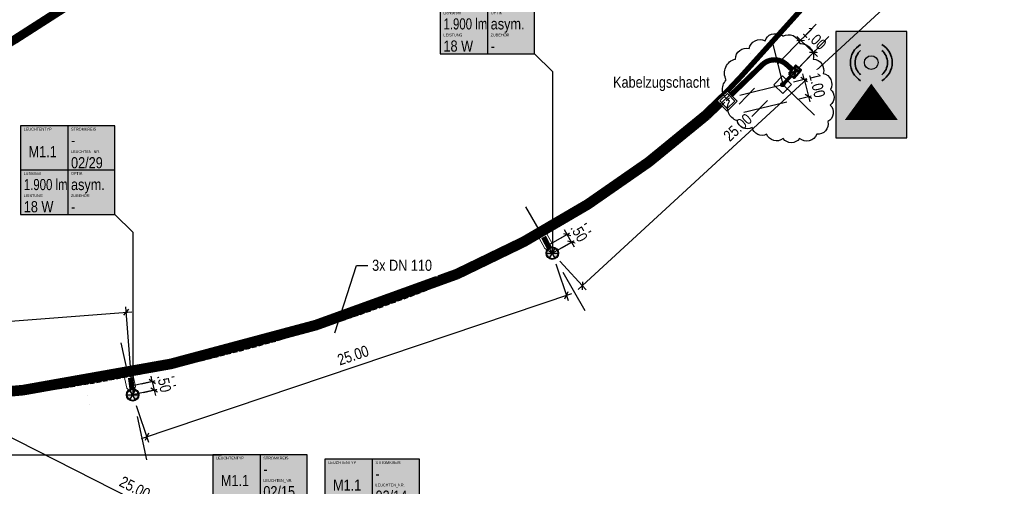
# Model space of a CAD drawing. Header units: metres. Extents: x 32339189 to 32339744, y 5702369 to 5702760.
# Tile 31 of 48: x 32339576 to 32339631, y 5702596 to 5702622. Entities that reach past the tile are written whole.
import ezdxf
from ezdxf import colors
from ezdxf.entities.mleader import LeaderData, LeaderLine
from ezdxf.enums import TextEntityAlignment as Align
from ezdxf.lldxf.tags import DXFTag
from ezdxf.math import Vec2, Vec3

# ---------------------------------------------------------------- set-up
doc = ezdxf.new("R2010")
doc.units = ezdxf.units.M
doc.header["$MEASUREMENT"] = 0
doc.linetypes.add('19', pattern=[0.5, 0.25, -0.25])
doc.linetypes.add('DASHED2', pattern=[0.375, 0.25, -0.125])
for name, color, linetype in [('LRS-Kabel', 5, 'Continuous'), ('LRS_Bauabschnitte', 10, 'Continuous'), ('LRS_BEL_D2.1_Deckenleuchte', 230, 'Continuous'), ('LRS_BEL_M1.1_Seidenweberleuchte', 10, 'Continuous'), ('LRS_BM', 7, 'Continuous'), ('LRS_Kodierungsfahne_M1.1', 41, 'Continuous'), ('LRS_Kodierungsfahnen', 7, 'Continuous'), ('LRS_L', 7, 'Continuous'), ('LRS_rev_Be', 6, 'Continuous')]:
    doc.layers.add(name, color=color, linetype=linetype)
doc.layers.add('LRS-Trasse und Kabelzugschächte', color=252, linetype='Continuous', lineweight=25)
doc.layers.add('LRS_Detail', color=7, linetype='Continuous', lineweight=25)
doc.styles.add('lrs-1_0250', font='ARIALN.TTF', dxfattribs={"height": 0.625})
doc.styles.add('lrs-txt', font='ARIALN.TTF', dxfattribs={"height": 1})
tags = doc.linetypes.add('2512', pattern=[0.36, 0.18, -0.18]).pattern_tags.tags
tags[6:7] = [DXFTag(74, 4), DXFTag(75, 0), DXFTag(340, '0'), DXFTag(46, 1.0), DXFTag(50, 0.0), DXFTag(44, 0.0), DXFTag(45, 0.0)]
tags[4:5] = [DXFTag(74, 4), DXFTag(75, 0), DXFTag(340, '0'), DXFTag(46, 1.0), DXFTag(50, 0.0), DXFTag(44, 0.0), DXFTag(45, 0.0)]
doc.dimstyles.new('lrs_1_0250', dxfattribs={"dimtxt": 0.625, "dimasz": 0.3125, "dimexe": 0.3125, "dimexo": 0.625, "dimgap": 0.3125, "dimtad": 1, "dimzin": 5, "dimdsep": 46, "dimtxsty": 'lrs-1_0250', "dimblk1": 'OBLIQUE', "dimblk2": 'OBLIQUE', "dimsah": 1, "dimcen": -0.3125, "dimdle": 0.3125, "dimclrd": 256, "dimclre": 256, "dimclrt": 256, "dimadec": 0, "dimazin": 0, "dimtfac": 1, "dimtix": 1, "dimtmove": 2, "dimatfit": 3, "dimldrblk": 'OBLIQUE', "dimfxl": 1, "dimtolj": 1, "dimtzin": 5, "dimlwd": -1, "dimlwe": -1, "dimarcsym": 0})

# ---------------------------------------------------------------- blocks, each defined once
blk = doc.blocks.new('KZS')
at = {"layer": 'LRS-Trasse und Kabelzugschächte'}
for points in [[(32340487.026, 5702640.324), (32340487.826, 5702640.324), (32340487.826, 5702641.124), (32340487.026, 5702641.124)], [(32340487.126, 5702640.424), (32340487.726, 5702640.424), (32340487.726, 5702641.024), (32340487.126, 5702641.024)]]:
    blk.add_lwpolyline(points, close=True, dxfattribs=at)
blk = doc.blocks.new('_OBLIQUE')
at = {"color": 0, "linetype": 'ByBlock'}
blk.add_line((-0.5, -0.5), (0.5, 0.5), dxfattribs=at)
blk = doc.blocks.new('*D48')
at = {"layer": 'DEFPOINTS', "color": 0}
for p in [(32339581.557, 5702605.661), (32339581.918, 5702601.004), (32339552.008, 5702598.685)]:
    blk.add_point(p, dxfattribs=at)
at = {"layer": 'LRS_BM'}
for p, q in [((32339581.87, 5702601.627), (32339581.533, 5702605.973)), ((32339551.336, 5702603.318), (32339581.869, 5702605.685)), ((32339551.96, 5702599.309), (32339551.623, 5702603.654))]:
    blk.add_line(p, q, dxfattribs=at)
at = {"layer": 'LRS_BM', "xscale": 0.3125, "yscale": 0.3125, "zscale": 0.3125}
for p, rotation in [((32339581.557, 5702605.661), 4.433014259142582), ((32339551.647, 5702603.342), 184.4330142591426)]:
    blk.add_blockref('_OBLIQUE', p, dxfattribs=dict(at, rotation=rotation))
at = {"layer": 'LRS_BM', "insert": (32339566.553, 5702605.132), "char_height": 0.625, "attachment_point": 5, "rotation": 4.433, "style": 'lrs-1_0250', "bg_fill": 3, "box_fill_scale": 1.25, "bg_fill_color": 257, "bg_fill_transparency": 0}
blk.add_mtext('\\A1;30.00', dxfattribs=at)
blk = doc.blocks.new('*D49')
at = {"layer": 'DEFPOINTS', "color": 0}
for p in [(32339581.811, 5702601.493), (32339581.918, 5702601.004)]:
    blk.add_point(p, dxfattribs=at)
at = {"layer": 'LRS_BM'}
for p, q in [((32339583.028, 5702601.76), (32339582.961, 5702602.065)), ((32339582.421, 5702601.627), (32339583.334, 5702601.827)), ((32339582.529, 5702601.138), (32339583.441, 5702601.338)), ((32339583.028, 5702601.76), (32339583.136, 5702601.271)), ((32339583.136, 5702601.271), (32339583.203, 5702600.966))]:
    blk.add_line(p, q, dxfattribs=at)
at = {"layer": 'LRS_BM', "xscale": 0.3125, "yscale": 0.3125, "zscale": 0.3125}
for p, rotation in [((32339583.028, 5702601.76), 282.3805668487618), ((32339583.136, 5702601.271), 102.3805668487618)]:
    blk.add_blockref('_OBLIQUE', p, dxfattribs=dict(at, rotation=rotation))
at = {"layer": 'LRS_BM', "insert": (32339583.699, 5702601.651), "char_height": 0.625, "attachment_point": 5, "rotation": 282.3806, "style": 'lrs-1_0250', "bg_fill": 3, "box_fill_scale": 1.25, "bg_fill_color": 257, "bg_fill_transparency": 0}
blk.add_mtext('\\A1;.50', dxfattribs=at)
at = {"layer": 'DEFPOINTS', "color": 0}
blk.add_point((32339583.136, 5702601.271), dxfattribs=at)
blk = doc.blocks.new('*D50')
at = {"layer": 'DEFPOINTS', "color": 0}
for p in [(32339605.607, 5702608.995), (32339606.406, 5702606.626), (32339581.919, 5702601.004)]:
    blk.add_point(p, dxfattribs=at)
at = {"layer": 'LRS_BM'}
for p, q in [((32339605.807, 5702608.402), (32339606.506, 5702606.33)), ((32339582.421, 5702598.536), (32339606.702, 5702606.726)), ((32339582.118, 5702600.412), (32339582.817, 5702598.34))]:
    blk.add_line(p, q, dxfattribs=at)
at = {"layer": 'LRS_BM', "xscale": 0.3125, "yscale": 0.3125, "zscale": 0.3125}
for p, rotation in [((32339606.406, 5702606.626), 18.6390552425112), ((32339582.718, 5702598.636), 198.6390552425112)]:
    blk.add_blockref('_OBLIQUE', p, dxfattribs=dict(at, rotation=rotation))
at = {"layer": 'LRS_BM', "insert": (32339594.36, 5702603.23), "char_height": 0.625, "attachment_point": 5, "rotation": 18.6391, "style": 'lrs-1_0250', "bg_fill": 3, "box_fill_scale": 1.25, "bg_fill_color": 257, "bg_fill_transparency": 0}
blk.add_mtext('\\A1;25.00', dxfattribs=at)
blk = doc.blocks.new('*D51')
at = {"layer": 'DEFPOINTS', "color": 0}
for p in [(32339605.359, 5702609.429), (32339605.607, 5702608.995)]:
    blk.add_point(p, dxfattribs=at)
at = {"layer": 'LRS_BM'}
for p, q in [((32339605.902, 5702609.739), (32339606.716, 5702610.204)), ((32339606.444, 5702610.049), (32339606.289, 5702610.32)), ((32339606.15, 5702609.305), (32339606.964, 5702609.77)), ((32339606.693, 5702609.615), (32339606.444, 5702610.049)), ((32339606.693, 5702609.615), (32339606.848, 5702609.344))]:
    blk.add_line(p, q, dxfattribs=at)
at = {"layer": 'LRS_BM', "xscale": 0.3125, "yscale": 0.3125, "zscale": 0.3125}
for p, rotation in [((32339606.444, 5702610.049), 299.7552821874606), ((32339606.693, 5702609.615), 119.7552821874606)]:
    blk.add_blockref('_OBLIQUE', p, dxfattribs=dict(at, rotation=rotation))
at = {"layer": 'LRS_BM', "insert": (32339607.117, 5702610.145), "char_height": 0.625, "attachment_point": 5, "rotation": 299.7553, "style": 'lrs-1_0250', "bg_fill": 3, "box_fill_scale": 1.25, "bg_fill_color": 257, "bg_fill_transparency": 0}
blk.add_mtext('\\A1;.50', dxfattribs=at)
at = {"layer": 'DEFPOINTS', "color": 0}
blk.add_point((32339606.444, 5702610.049), dxfattribs=at)
blk = doc.blocks.new('*D52')
at = {"layer": 'DEFPOINTS', "color": 0}
for p in [(32339624.003, 5702625.928), (32339625.696, 5702624.089), (32339605.607, 5702608.995)]:
    blk.add_point(p, dxfattribs=at)
at = {"layer": 'LRS_BM'}
for p, q in [((32339624.426, 5702625.468), (32339625.908, 5702623.859)), ((32339607.071, 5702606.943), (32339625.926, 5702624.3)), ((32339606.031, 5702608.535), (32339607.512, 5702606.925))]:
    blk.add_line(p, q, dxfattribs=at)
at = {"layer": 'LRS_BM', "xscale": 0.3125, "yscale": 0.3125, "zscale": 0.3125}
for p, rotation in [((32339625.696, 5702624.089), 42.63023456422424), ((32339607.301, 5702607.155), 222.6302345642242)]:
    blk.add_blockref('_OBLIQUE', p, dxfattribs=dict(at, rotation=rotation))
at = {"layer": 'LRS_BM', "insert": (32339616.071, 5702616.087), "char_height": 0.625, "attachment_point": 5, "rotation": 42.6302, "style": 'lrs-1_0250', "bg_fill": 3, "box_fill_scale": 1.25, "bg_fill_color": 257, "bg_fill_transparency": 0}
blk.add_mtext('\\A1;25.00', dxfattribs=at)
blk = doc.blocks.new('LRS_LF_1_250')
blk.add_hatch(color=256).paths.add_polyline_path([(0, 0), (5.333, 0), (5.333, 5), (0, 5)])
at = {"color": 7}
for p, q in [((2.667, 5), (2.667, 0)), ((5.333, 2.5), (0, 2.5))]:
    blk.add_line(p, q, dxfattribs=at)
blk.add_lwpolyline([(0, 0), (5.333, 0), (5.333, 5), (0, 5)], close=True, dxfattribs=at)
at = {"color": 7, "style": 'lrs-txt'}
for tag, height, p in [('LEUCHTENTYP', 0.156, (0.187, 4.812)), ('STROMKREIS', 0.156, (2.854, 4.812)), ('F1', 0.625, (2.854, 4.188)), ('LEUCHTEN_NR.', 0.156, (2.854, 3.546)), ('00/00', 0.625, (2.854, 2.919)), ('LAMPEN', 0.156, (0.187, 2.312)), ('OPTIK', 0.156, (2.854, 2.312)), ('LEISTUNG', 0.156, (0.187, 1.062)), ('-', 0.625, (0.187, 1.688)), ('ZUBEHÖR', 0.156, (2.854, 1.062)), ('-', 0.625, (2.854, 1.688)), ('-W', 0.625, (0.187, 0.438)), ('-', 0.625, (2.854, 0.438))]:
    blk.add_attdef(tag, text='', height=height, dxfattribs=at).set_placement(p, align=Align.MIDDLE_LEFT)
blk.add_attdef('TYP', text='', height=0.625, dxfattribs=at).set_placement((1.253, 3.543), align=Align.MIDDLE_CENTER)
blk = doc.blocks.new('*D64')
at = {"layer": 'DEFPOINTS', "color": 0}
for p in [(32339569.478, 5702598.625), (32339592.905, 5702589.547), (32339591.775, 5702587.318)]:
    blk.add_point(p, dxfattribs=at)
at = {"layer": 'LRS_BM'}
for p, q in [((32339569.761, 5702599.183), (32339570.75, 5702601.134)), ((32339570.33, 5702600.996), (32339593.184, 5702589.406)), ((32339592.057, 5702587.875), (32339593.047, 5702589.826))]:
    blk.add_line(p, q, dxfattribs=at)
at = {"layer": 'LRS_BM', "xscale": 0.3125, "yscale": 0.3125, "zscale": 0.3125}
for p, rotation in [((32339570.609, 5702600.855), 153.1079506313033), ((32339592.905, 5702589.547), 333.1079506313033)]:
    blk.add_blockref('_OBLIQUE', p, dxfattribs=dict(at, rotation=rotation))
at = {"layer": 'LRS_BM', "insert": (32339582.043, 5702595.764), "char_height": 0.625, "attachment_point": 5, "rotation": 333.108, "style": 'lrs-1_0250', "bg_fill": 3, "box_fill_scale": 1.25, "bg_fill_color": 257, "bg_fill_transparency": 0}
blk.add_mtext('\\A1;25.00', dxfattribs=at)
blk = doc.blocks.new('wlanacess')
at = {"layer": 'LRS_Detail'}
h = blk.add_hatch(color=240, dxfattribs=at)
h.dxf.hatch_style = 1
edge = h.paths.add_edge_path()
edge.add_ellipse((32340483.926, 5702648.652), major_axis=(0.194, 0), ratio=1, start_angle=0, end_angle=360)
at = {"layer": 'LRS_Detail', "color": 240}
blk.add_lwpolyline([(32340483.926, 5702647.033, 1.5, 0, 0), (32340483.926, 5702648.06, 0, 0, 0)], format="xyseb", dxfattribs=at)
blk.add_circle((32340483.926, 5702648.652), 0.194, dxfattribs=at)
at = {"layer": 'LRS_Detail', "color": 6, "lineweight": 35}
for radius, start, end in [(0.591, 120.5095, 239.4905), (0.591, 300.5095, 59.4905), (0.457, 131.0801, 228.9199), (0.457, 311.0801, 48.9199)]:
    blk.add_arc((32340483.926, 5702648.652), radius, start, end, dxfattribs=at)
blk = doc.blocks.new('LRS_Leuchte_01_1_250')
h = blk.add_hatch(color=256)
h.paths.add_polyline_path([(-0.5, 0, 1), (0.5, 0, 1)])
h.paths.add_polyline_path([(0.45, 0, -1), (-0.45, 0, -1)], flags=16)
h.paths.add_polyline_path([(0, 0), (0.225, 0.39, 0.267949), (-0.225, 0.39)], flags=16)
h.paths.add_polyline_path([(0, 0), (-0.45, 0, 0.267949), (-0.225, -0.39)], flags=0)
h.paths.add_polyline_path([(0.225, -0.39, 0.267949), (0.45, 0), (0, 0)], flags=16)
for p, q in [((-0.45, 0), (0.45, 0)), ((-0.225, -0.39), (0.225, 0.39)), ((0.225, -0.39), (-0.225, 0.39))]:
    blk.add_line(p, q)
for radius in [0.5, 0.45]:
    blk.add_circle((0, 0), radius)
blk = doc.blocks.new('*D106')
at = {"layer": 'DEFPOINTS', "color": 0}
for p in [(32339618.611, 5702618.504), (32339618.848, 5702617.533)]:
    blk.add_point(p, dxfattribs=at)
at = {"layer": 'LRS_BM'}
for p, q in [((32339619.825, 5702618.801), (32339619.751, 5702619.104)), ((32339619.218, 5702618.652), (32339620.129, 5702618.875)), ((32339619.825, 5702618.801), (32339620.063, 5702617.83)), ((32339619.456, 5702617.681), (32339620.366, 5702617.904)), ((32339620.063, 5702617.83), (32339620.137, 5702617.526))]:
    blk.add_line(p, q, dxfattribs=at)
at = {"layer": 'LRS_BM', "xscale": 0.3125, "yscale": 0.3125, "zscale": 0.3125}
for p, rotation in [((32339619.825, 5702618.801), 283.7400690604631), ((32339620.063, 5702617.83), 103.7400690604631)]:
    blk.add_blockref('_OBLIQUE', p, dxfattribs=dict(at, rotation=rotation))
at = {"layer": 'LRS_BM', "insert": (32339620.557, 5702618.465), "char_height": 0.625, "attachment_point": 5, "rotation": 283.7401, "style": 'lrs-1_0250', "bg_fill": 3, "box_fill_scale": 1.25, "bg_fill_color": 257, "bg_fill_transparency": 0}
blk.add_mtext('\\A1;1.00', dxfattribs=at)
at = {"layer": 'DEFPOINTS', "color": 0}
blk.add_point((32339620.063, 5702617.83), dxfattribs=at)
blk = doc.blocks.new('*D107')
at = {"layer": 'DEFPOINTS', "color": 0}
for p in [(32339617.89, 5702619.197), (32339618.611, 5702618.504)]:
    blk.add_point(p, dxfattribs=at)
at = {"layer": 'LRS_BM'}
for p, q in [((32339618.323, 5702619.648), (32339619.842, 5702621.227)), ((32339619.625, 5702621.002), (32339619.4, 5702621.219)), ((32339619.625, 5702621.002), (32339620.346, 5702620.309)), ((32339619.044, 5702618.955), (32339620.563, 5702620.534)), ((32339620.346, 5702620.309), (32339620.571, 5702620.093))]:
    blk.add_line(p, q, dxfattribs=at)
at = {"layer": 'LRS_BM', "xscale": 0.3125, "yscale": 0.3125, "zscale": 0.3125}
for p, rotation in [((32339619.625, 5702621.002), 316.1313933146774), ((32339620.346, 5702620.309), 136.1313933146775)]:
    blk.add_blockref('_OBLIQUE', p, dxfattribs=dict(at, rotation=rotation))
at = {"layer": 'LRS_BM', "insert": (32339620.423, 5702621.111), "char_height": 0.625, "attachment_point": 5, "rotation": 316.1314, "style": 'lrs-1_0250', "bg_fill": 3, "box_fill_scale": 1.25, "bg_fill_color": 257, "bg_fill_transparency": 0}
blk.add_mtext('\\A1;1.00', dxfattribs=at)
at = {"layer": 'DEFPOINTS', "color": 0}
blk.add_point((32339620.346, 5702620.309), dxfattribs=at)
blk = doc.blocks.new('_None')

msp = doc.modelspace()

# ---------------------------------------------------------------- linework, layer by layer
at = {"layer": 'LRS-Trasse und Kabelzugschächte'}
msp.add_lwpolyline([(32339615.484, 5702618.143, 0.3, 0.3, 0), (32339616.237, 5702618.939, 0.3, 0.3, 0), (32339622.413, 5702625.795, 0.3, 0.3, 0.052689)], format="xyseb", dxfattribs=at)
for points, const_width in [([(32339615.698, 5702617.922), (32339617.455, 5702619.619, -0.394018), (32339618.819, 5702619.643), (32339619.145, 5702619.349)], 0.3), ([(32339567.294, 5702600.509, 0.085853), (32339600.229, 5702607.817, 0.078302), (32339614.298, 5702616.788), (32339615.013, 5702617.479)], 0.6)]:
    msp.add_lwpolyline(points, format="xyb", dxfattribs=dict(at, const_width=const_width))
at = {"layer": 'LRS-Trasse und Kabelzugschächte', "color": 254, "const_width": 0.15}
msp.add_lwpolyline([(32339614.857, 5702617.641), (32339615.432, 5702618.197)], dxfattribs=at)
at = {"layer": 'LRS_Bauabschnitte', "color": 242, "linetype": '19', "ltscale": 20, "true_color": 0xcd2027, "const_width": 0.5}
msp.add_lwpolyline([(32339536.658, 5702614.05, -0.085654), (32339550.633, 5702606.583), (32339575.288, 5702621.06), (32339643.757, 5702664.928), (32339699.06, 5702700.333), (32339699.432, 5702711.639), (32339701.875, 5702711.601), (32339704.106, 5702758.471), (32339705.885, 5702760.122), (32339710.301, 5702755.207), (32339743.878, 5702716.283), (32339644.414, 5702652.272), (32339643.454, 5702623.445), (32339719.01, 5702620.012), (32339720.829, 5702617.931, -0.226268), (32339723.35, 5702611.538), (32339563.719, 5702467.599, -0.427839), (32339556.762, 5702468.024), (32339538.282, 5702489.209, -0.176825)], format="xyb", dxfattribs=at)
at = {"layer": 'LRS_BM', "linetype": '19', "ltscale": 10}
for p, q in [((32339607.468, 5702605.739), (32339604.111, 5702611.613)), ((32339607.53, 5702610.669), (32339603.189, 5702608.188)), ((32339607.778, 5702610.235), (32339603.437, 5702607.754)), ((32339582.722, 5702597.342), (32339581.273, 5702603.944)), ((32339584.253, 5702602.029), (32339579.369, 5702600.957)), ((32339584.36, 5702601.54), (32339579.476, 5702600.468))]:
    msp.add_line(p, q, dxfattribs=at)

# ---------------------------------------------------------------- block references
at = {"layer": 'LRS-Trasse und Kabelzugschächte', "rotation": 224.0088224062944}
msp.add_blockref('KZS', (51637937.006, 32273316.178), dxfattribs=at)
at = {"layer": 'LRS_Kodierungsfahne_M1.1'}
ref = msp.add_blockref('LRS_LF_1_250', (32339599.274, 5702620.24), dxfattribs=at)
ref.add_attrib('00/00', '02/30', dxfattribs={"layer": 'LRS_Kodierungsfahnen', "height": 0.625, "style": 'lrs-txt'}).set_placement((32339602.129, 5702623.159), align=Align.MIDDLE_LEFT)
ref.add_attrib('LEUCHTEN_NR.', 'LEUCHTEN_NR.', dxfattribs={"layer": 'LRS_Kodierungsfahnen', "height": 0.15625, "style": 'lrs-txt'}).set_placement((32339602.129, 5702623.786), align=Align.MIDDLE_LEFT)
ref.add_attrib('-', '-', dxfattribs={"layer": 'LRS_Kodierungsfahnen', "height": 0.625, "style": 'lrs-txt'}).set_placement((32339602.129, 5702620.677), align=Align.MIDDLE_LEFT)
ref.add_attrib('ZUBEHÖR', 'ZUBEHÖR', dxfattribs={"layer": 'LRS_Kodierungsfahnen', "height": 0.1562, "style": 'lrs-txt'}).set_placement((32339602.129, 5702621.302), align=Align.MIDDLE_LEFT)
ref.add_attrib('-W', '18 W', dxfattribs={"layer": 'LRS_Kodierungsfahnen', "height": 0.625, "style": 'lrs-txt'}).set_placement((32339599.462, 5702620.677), align=Align.MIDDLE_LEFT)
ref.add_attrib('LEISTUNG', 'LEISTUNG', dxfattribs={"layer": 'LRS_Kodierungsfahnen', "height": 0.1562, "style": 'lrs-txt'}).set_placement((32339599.462, 5702621.302), align=Align.MIDDLE_LEFT)
ref.add_attrib('-', '1.900 lm', dxfattribs={"layer": 'LRS_Kodierungsfahnen', "height": 0.625, "style": 'lrs-txt', "width": 0.9}).set_placement((32339599.462, 5702621.927), align=Align.MIDDLE_LEFT)
ref.add_attrib('LAMPEN', 'Lichtstrom', dxfattribs={"layer": 'LRS_Kodierungsfahnen', "height": 0.1562, "style": 'lrs-txt'}).set_placement((32339599.462, 5702622.552), align=Align.MIDDLE_LEFT)
ref.add_attrib('-', 'asym.', dxfattribs={"layer": 'LRS_Kodierungsfahnen', "height": 0.625, "style": 'lrs-txt'}).set_placement((32339602.129, 5702621.927), align=Align.MIDDLE_LEFT)
ref.add_attrib('OPTIK', 'OPTIK', dxfattribs={"layer": 'LRS_Kodierungsfahnen', "height": 0.1562, "style": 'lrs-txt'}).set_placement((32339602.129, 5702622.552), align=Align.MIDDLE_LEFT)
ref.add_attrib('F1', '-', dxfattribs={"layer": 'LRS_Kodierungsfahnen', "height": 0.625, "style": 'lrs-txt'}).set_placement((32339602.129, 5702624.427), align=Align.MIDDLE_LEFT)
ref.add_attrib('STROMKREIS', 'STROMKREIS', dxfattribs={"layer": 'LRS_Kodierungsfahnen', "height": 0.1562, "style": 'lrs-txt'}).set_placement((32339602.129, 5702625.052), align=Align.MIDDLE_LEFT)
ref.add_attrib('TYP', 'M1.1', dxfattribs={"layer": 'LRS_Kodierungsfahnen', "height": 0.625, "style": 'lrs-txt'}).set_placement((32339600.527, 5702623.783), align=Align.MIDDLE_CENTER)
ref.add_attrib('LEUCHTENTYP', 'LEUCHTENTYP', dxfattribs={"layer": 'LRS_Kodierungsfahnen', "height": 0.15625, "style": 'lrs-txt'}).set_placement((32339599.462, 5702625.052), align=Align.MIDDLE_LEFT)
ref = msp.add_blockref('LRS_LF_1_250', (32339575.585, 5702611.178), dxfattribs=at)
ref.add_attrib('00/00', '02/29', dxfattribs={"layer": 'LRS_Kodierungsfahnen', "height": 0.625, "style": 'lrs-txt'}).set_placement((32339578.439, 5702614.097), align=Align.MIDDLE_LEFT)
ref.add_attrib('LEUCHTEN_NR.', 'LEUCHTEN_NR.', dxfattribs={"layer": 'LRS_Kodierungsfahnen', "height": 0.15625, "style": 'lrs-txt'}).set_placement((32339578.439, 5702614.724), align=Align.MIDDLE_LEFT)
ref.add_attrib('-', '-', dxfattribs={"layer": 'LRS_Kodierungsfahnen', "height": 0.625, "style": 'lrs-txt'}).set_placement((32339578.439, 5702611.616), align=Align.MIDDLE_LEFT)
ref.add_attrib('ZUBEHÖR', 'ZUBEHÖR', dxfattribs={"layer": 'LRS_Kodierungsfahnen', "height": 0.1562, "style": 'lrs-txt'}).set_placement((32339578.439, 5702612.241), align=Align.MIDDLE_LEFT)
ref.add_attrib('-W', '18 W', dxfattribs={"layer": 'LRS_Kodierungsfahnen', "height": 0.625, "style": 'lrs-txt'}).set_placement((32339575.773, 5702611.616), align=Align.MIDDLE_LEFT)
ref.add_attrib('LEISTUNG', 'LEISTUNG', dxfattribs={"layer": 'LRS_Kodierungsfahnen', "height": 0.1562, "style": 'lrs-txt'}).set_placement((32339575.773, 5702612.241), align=Align.MIDDLE_LEFT)
ref.add_attrib('-', '1.900 lm', dxfattribs={"layer": 'LRS_Kodierungsfahnen', "height": 0.625, "style": 'lrs-txt', "width": 0.9}).set_placement((32339575.773, 5702612.866), align=Align.MIDDLE_LEFT)
ref.add_attrib('LAMPEN', 'Lichtstrom', dxfattribs={"layer": 'LRS_Kodierungsfahnen', "height": 0.1562, "style": 'lrs-txt'}).set_placement((32339575.773, 5702613.491), align=Align.MIDDLE_LEFT)
ref.add_attrib('-', 'asym.', dxfattribs={"layer": 'LRS_Kodierungsfahnen', "height": 0.625, "style": 'lrs-txt'}).set_placement((32339578.439, 5702612.866), align=Align.MIDDLE_LEFT)
ref.add_attrib('OPTIK', 'OPTIK', dxfattribs={"layer": 'LRS_Kodierungsfahnen', "height": 0.1562, "style": 'lrs-txt'}).set_placement((32339578.439, 5702613.491), align=Align.MIDDLE_LEFT)
ref.add_attrib('F1', '-', dxfattribs={"layer": 'LRS_Kodierungsfahnen', "height": 0.625, "style": 'lrs-txt'}).set_placement((32339578.439, 5702615.366), align=Align.MIDDLE_LEFT)
ref.add_attrib('STROMKREIS', 'STROMKREIS', dxfattribs={"layer": 'LRS_Kodierungsfahnen', "height": 0.1562, "style": 'lrs-txt'}).set_placement((32339578.439, 5702615.991), align=Align.MIDDLE_LEFT)
ref.add_attrib('TYP', 'M1.1', dxfattribs={"layer": 'LRS_Kodierungsfahnen', "height": 0.625, "style": 'lrs-txt'}).set_placement((32339576.838, 5702614.721), align=Align.MIDDLE_CENTER)
ref.add_attrib('LEUCHTENTYP', 'LEUCHTENTYP', dxfattribs={"layer": 'LRS_Kodierungsfahnen', "height": 0.15625, "style": 'lrs-txt'}).set_placement((32339575.773, 5702615.991), align=Align.MIDDLE_LEFT)

# ---------------------------------------------------------------- next in the draw order: dimensions: what is measured, and where the dimension line sits
at = {"layer": 'LRS_BM'}
dim = msp.add_aligned_dim(p1=(32339581.811, 5702601.493), p2=(32339581.918, 5702601.004), distance=1.246, dimstyle='lrs_1_0250', override={"dimtfill": 1}, dxfattribs=at)
dim.commit()
dim.dimension.update_dxf_attribs({"geometry": '*D49', "text_midpoint": (32339583.699, 5702601.651)})

# ---------------------------------------------------------------- next in the draw order: dimensions: what is measured, and where the dimension line sits
dim = msp.add_aligned_dim(p1=(32339581.919, 5702601.004), p2=(32339605.607, 5702608.995), distance=-2.499, dimstyle='lrs_1_0250', override={"dimtfill": 1}, dxfattribs=at)
dim.commit()
dim.dimension.update_dxf_attribs({"geometry": '*D50', "text_midpoint": (32339594.36, 5702603.23)})

# ---------------------------------------------------------------- next in the draw order: linework, layer by layer
at = {"layer": 'LRS_Kodierungsfahne_M1.1', "color": 7}
msp.add_lwpolyline([(32339580.919, 5702611.178), (32339581.919, 5702610.178), (32339581.919, 5702601.005)], dxfattribs=at)

# ---------------------------------------------------------------- next in the draw order: dimensions: what is measured, and where the dimension line sits
at = {"layer": 'LRS_BM'}
dim = msp.add_aligned_dim(p1=(32339605.607, 5702608.995), p2=(32339605.359, 5702609.429), distance=-1.25, dimstyle='lrs_1_0250', override={"dimtfill": 1}, dxfattribs=at)
dim.commit()
dim.dimension.update_dxf_attribs({"geometry": '*D51', "text_midpoint": (32339607.117, 5702610.145)})

# ---------------------------------------------------------------- next in the draw order: dimensions: what is measured, and where the dimension line sits
for p1, p2, distance, picture, middle in [((32339605.607, 5702608.995), (32339624.003, 5702625.928), -2.5, '*D52', (32339616.071, 5702616.087)), ((32339569.478, 5702598.625), (32339591.775, 5702587.318), 2.5, '*D64', (32339582.043, 5702595.764))]:
    dim = msp.add_aligned_dim(p1=p1, p2=p2, distance=distance, dimstyle='lrs_1_0250', override={"dimtfill": 1}, dxfattribs=at)
    dim.commit()
    dim.dimension.update_dxf_attribs({"geometry": picture, "text_midpoint": middle})

# ---------------------------------------------------------------- next in the draw order: hatches: boundary and pattern name
at = {"layer": 'LRS_Detail'}
msp.add_hatch(color=254, dxfattribs=at).paths.add_polyline_path([(32339621.611, 5702615.504), (32339625.611, 5702615.504), (32339625.611, 5702621.504), (32339621.611, 5702621.504)])
at = {"layer": 'LRS_Detail', "lineweight": 50}
h = msp.add_hatch(color=254, dxfattribs=at)
h.dxf.hatch_style = 1
h.paths.add_polyline_path([(32339618.953, 5702619.132), (32339619.253, 5702618.867), (32339619.65, 5702619.317), (32339619.35, 5702619.582)])

# ---------------------------------------------------------------- next in the draw order: linework, layer by layer
at = {"layer": 'LRS-Kabel', "color": 230, "linetype": 'DASHED2'}
for points in [[(32339615.157, 5702617.33), (32339617.49, 5702619.583, -0.394018), (32339618.786, 5702619.606), (32339619.112, 5702619.312)], [(32339470.961, 5702583.486), (32339523.738, 5702584.812), (32339565.755, 5702583.854, 0.288705), (32339567.676, 5702585.003), (32339572.906, 5702595.317), (32339566.937, 5702598.344), (32339566.853, 5702600.293, 0.087393), (32339600.31, 5702607.627, 0.078334), (32339614.439, 5702616.636), (32339615.326, 5702617.493)]]:
    msp.add_lwpolyline(points, format="xyb", dxfattribs=at)
at = {"layer": 'LRS-Kabel', "color": 6}
msp.add_lwpolyline([(32339470.97, 5702583.587), (32339523.738, 5702584.912), (32339565.757, 5702583.954, 0.288705), (32339567.586, 5702585.049), (32339572.772, 5702595.273), (32339566.839, 5702598.282), (32339566.749, 5702600.385, 0.087255), (32339600.268, 5702607.725, 0.078317), (32339614.366, 5702616.715), (32339615.284, 5702617.602)], format="xyb", dxfattribs=at)
at = {"layer": 'LRS-Trasse und Kabelzugschächte', "const_width": 0.3}
msp.add_lwpolyline([(32339605.114, 5702609.908), (32339605.445, 5702609.272)], dxfattribs=at)
at = {"layer": 'LRS_BEL_D2.1_Deckenleuchte'}
msp.add_line((32339618.611, 5702618.618), (32339618.611, 5702618.39), dxfattribs=at)
at = {"layer": 'LRS_BM', "linetype": '19', "ltscale": 10}
msp.add_lwpolyline([(32339618.017, 5702620.932), (32339619.205, 5702616.076)], dxfattribs=at)
at = {"layer": 'LRS_Detail'}
msp.add_lwpolyline([(32339621.611, 5702615.504), (32339625.611, 5702615.504), (32339625.611, 5702621.504), (32339621.611, 5702621.504)], close=True, dxfattribs=at)
at = {"layer": 'LRS_Detail', "lineweight": 50}
msp.add_lwpolyline([(32339618.953, 5702619.132), (32339619.253, 5702618.867), (32339619.65, 5702619.317), (32339619.35, 5702619.582)], close=True, dxfattribs=at)
for points in [[(32339618.953, 5702619.132), (32339619.65, 5702619.317)], [(32339619.253, 5702618.867), (32339619.35, 5702619.582)]]:
    msp.add_lwpolyline(points, dxfattribs=at)
at = {"layer": 'LRS_Kodierungsfahne_M1.1', "color": 7}
for points in [[(32339604.608, 5702620.24), (32339605.608, 5702619.24), (32339605.608, 5702608.994)], [(32339569.478, 5702598.625), (32339570.478, 5702597.625), (32339586.939, 5702597.625)]]:
    msp.add_lwpolyline(points, dxfattribs=at)
at = {"layer": 'LRS_L', "linetype": '2512', "lineweight": 15}
msp.add_lwpolyline([(32339618.116, 5702618.494), (32339618.621, 5702618.009), (32339619.106, 5702618.514), (32339618.601, 5702618.999)], close=True, dxfattribs=at)

# ---------------------------------------------------------------- next in the draw order: block references
at = {"layer": 'LRS_BEL_M1.1_Seidenweberleuchte', "xscale": 0.7000000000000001, "yscale": 0.7000000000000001, "zscale": 0.7000000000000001}
for p in [(32339605.607, 5702608.994), (32339581.919, 5702601.004)]:
    msp.add_blockref('LRS_Leuchte_01_1_250', p, dxfattribs=at)
at = {"layer": 'LRS_Detail', "xscale": 2, "yscale": 2, "zscale": 2}
msp.add_blockref('wlanacess', (-32341344.24, -5702677.562), dxfattribs=at)
at = {"layer": 'LRS_Kodierungsfahne_M1.1'}
ref = msp.add_blockref('LRS_LF_1_250', (32339586.439, 5702592.625), dxfattribs=at)
ref.add_attrib('00/00', '02/15', dxfattribs={"layer": 'LRS_Kodierungsfahnen', "height": 0.625, "style": 'lrs-txt'}).set_placement((32339589.293, 5702595.545), align=Align.MIDDLE_LEFT)
ref.add_attrib('LEUCHTEN_NR.', 'LEUCHTEN_NR.', dxfattribs={"layer": 'LRS_Kodierungsfahnen', "height": 0.15625, "style": 'lrs-txt'}).set_placement((32339589.293, 5702596.171), align=Align.MIDDLE_LEFT)
ref.add_attrib('-', '-', dxfattribs={"layer": 'LRS_Kodierungsfahnen', "height": 0.625, "style": 'lrs-txt'}).set_placement((32339589.293, 5702593.063), align=Align.MIDDLE_LEFT)
ref.add_attrib('ZUBEHÖR', 'ZUBEHÖR', dxfattribs={"layer": 'LRS_Kodierungsfahnen', "height": 0.1562, "style": 'lrs-txt'}).set_placement((32339589.293, 5702593.688), align=Align.MIDDLE_LEFT)
ref.add_attrib('-W', '18W', dxfattribs={"layer": 'LRS_Kodierungsfahnen', "height": 0.625, "style": 'lrs-txt'}).set_placement((32339586.626, 5702593.063), align=Align.MIDDLE_LEFT)
ref.add_attrib('LEISTUNG', 'LEISTUNG', dxfattribs={"layer": 'LRS_Kodierungsfahnen', "height": 0.1562, "style": 'lrs-txt'}).set_placement((32339586.626, 5702593.688), align=Align.MIDDLE_LEFT)
ref.add_attrib('-', '1.900 lm', dxfattribs={"layer": 'LRS_Kodierungsfahnen', "height": 0.625, "style": 'lrs-txt', "width": 0.9}).set_placement((32339586.626, 5702594.313), align=Align.MIDDLE_LEFT)
ref.add_attrib('LAMPEN', 'Lichtstrom', dxfattribs={"layer": 'LRS_Kodierungsfahnen', "height": 0.1562, "style": 'lrs-txt'}).set_placement((32339586.626, 5702594.938), align=Align.MIDDLE_LEFT)
ref.add_attrib('-', 'asym. ', dxfattribs={"layer": 'LRS_Kodierungsfahnen', "height": 0.625, "style": 'lrs-txt'}).set_placement((32339589.293, 5702594.313), align=Align.MIDDLE_LEFT)
ref.add_attrib('OPTIK', 'OPTIK', dxfattribs={"layer": 'LRS_Kodierungsfahnen', "height": 0.1562, "style": 'lrs-txt'}).set_placement((32339589.293, 5702594.938), align=Align.MIDDLE_LEFT)
ref.add_attrib('F1', '-', dxfattribs={"layer": 'LRS_Kodierungsfahnen', "height": 0.625, "style": 'lrs-txt'}).set_placement((32339589.293, 5702596.813), align=Align.MIDDLE_LEFT)
ref.add_attrib('STROMKREIS', 'STROMKREIS', dxfattribs={"layer": 'LRS_Kodierungsfahnen', "height": 0.1562, "style": 'lrs-txt'}).set_placement((32339589.293, 5702597.438), align=Align.MIDDLE_LEFT)
ref.add_attrib('TYP', 'M1.1', dxfattribs={"layer": 'LRS_Kodierungsfahnen', "height": 0.625, "style": 'lrs-txt'}).set_placement((32339587.692, 5702596.168), align=Align.MIDDLE_CENTER)
ref.add_attrib('LEUCHTENTYP', 'LEUCHTENTYP', dxfattribs={"layer": 'LRS_Kodierungsfahnen', "height": 0.15625, "style": 'lrs-txt'}).set_placement((32339586.626, 5702597.438), align=Align.MIDDLE_LEFT)
ref = msp.add_blockref('LRS_LF_1_250', (32339592.772, 5702592.371), dxfattribs=at)
ref.add_attrib('00/00', '02/14', dxfattribs={"layer": 'LRS_Kodierungsfahnen', "height": 0.625, "style": 'lrs-txt'}).set_placement((32339595.626, 5702595.291), align=Align.MIDDLE_LEFT)
ref.add_attrib('LEUCHTEN_NR.', 'LEUCHTEN_NR.', dxfattribs={"layer": 'LRS_Kodierungsfahnen', "height": 0.15625, "style": 'lrs-txt'}).set_placement((32339595.626, 5702595.917), align=Align.MIDDLE_LEFT)
ref.add_attrib('-', '-', dxfattribs={"layer": 'LRS_Kodierungsfahnen', "height": 0.625, "style": 'lrs-txt'}).set_placement((32339595.626, 5702592.809), align=Align.MIDDLE_LEFT)
ref.add_attrib('ZUBEHÖR', 'ZUBEHÖR', dxfattribs={"layer": 'LRS_Kodierungsfahnen', "height": 0.1562, "style": 'lrs-txt'}).set_placement((32339595.626, 5702593.434), align=Align.MIDDLE_LEFT)
ref.add_attrib('-W', '18W', dxfattribs={"layer": 'LRS_Kodierungsfahnen', "height": 0.625, "style": 'lrs-txt'}).set_placement((32339592.96, 5702592.809), align=Align.MIDDLE_LEFT)
ref.add_attrib('LEISTUNG', 'LEISTUNG', dxfattribs={"layer": 'LRS_Kodierungsfahnen', "height": 0.1562, "style": 'lrs-txt'}).set_placement((32339592.96, 5702593.434), align=Align.MIDDLE_LEFT)
ref.add_attrib('-', '1.900 lm', dxfattribs={"layer": 'LRS_Kodierungsfahnen', "height": 0.625, "style": 'lrs-txt', "width": 0.9}).set_placement((32339592.96, 5702594.059), align=Align.MIDDLE_LEFT)
ref.add_attrib('LAMPEN', 'Lichtstrom', dxfattribs={"layer": 'LRS_Kodierungsfahnen', "height": 0.1562, "style": 'lrs-txt'}).set_placement((32339592.96, 5702594.684), align=Align.MIDDLE_LEFT)
ref.add_attrib('-', 'asym. ', dxfattribs={"layer": 'LRS_Kodierungsfahnen', "height": 0.625, "style": 'lrs-txt'}).set_placement((32339595.626, 5702594.059), align=Align.MIDDLE_LEFT)
ref.add_attrib('OPTIK', 'OPTIK', dxfattribs={"layer": 'LRS_Kodierungsfahnen', "height": 0.1562, "style": 'lrs-txt'}).set_placement((32339595.626, 5702594.684), align=Align.MIDDLE_LEFT)
ref.add_attrib('F1', '-', dxfattribs={"layer": 'LRS_Kodierungsfahnen', "height": 0.625, "style": 'lrs-txt'}).set_placement((32339595.626, 5702596.559), align=Align.MIDDLE_LEFT)
ref.add_attrib('STROMKREIS', 'STROMKREIS', dxfattribs={"layer": 'LRS_Kodierungsfahnen', "height": 0.1562, "style": 'lrs-txt'}).set_placement((32339595.626, 5702597.184), align=Align.MIDDLE_LEFT)
ref.add_attrib('TYP', 'M1.1', dxfattribs={"layer": 'LRS_Kodierungsfahnen', "height": 0.625, "style": 'lrs-txt'}).set_placement((32339594.025, 5702595.914), align=Align.MIDDLE_CENTER)
ref.add_attrib('LEUCHTENTYP', 'LEUCHTENTYP', dxfattribs={"layer": 'LRS_Kodierungsfahnen', "height": 0.15625, "style": 'lrs-txt'}).set_placement((32339592.96, 5702597.184), align=Align.MIDDLE_LEFT)

# ---------------------------------------------------------------- next in the draw order: texts
at = {"layer": 'LRS-Trasse und Kabelzugschächte', "color": 7, "insert": (32339614.489, 5702618.138), "char_height": 0.625, "attachment_point": 9, "style": 'lrs-1_0250', "bg_fill": 3, "box_fill_scale": 1.1, "bg_fill_color": 256, "bg_fill_transparency": 0}
msp.add_mtext('Kabelzugschacht', dxfattribs=at)

# ---------------------------------------------------------------- next in the draw order: linework, layer by layer
at = {"layer": 'LRS-Kabel', "color": 4, "linetype": 'Continuous', "lineweight": 15}
msp.add_lwpolyline([(32339567.036, 5702600.698, 0.036557), (32339581.359, 5702602.39), (32339581.582, 5702601.374), (32339581.919, 5702601.005), (32339582.07, 5702601.481), (32339581.85, 5702602.486, 0.000184), (32339581.921, 5702602.501, 0.048314), (32339600.151, 5702608.002, 0.02351), (32339604.652, 5702610.223), (32339605.181, 5702609.255), (32339605.607, 5702608.995), (32339605.619, 5702609.494), (32339605.088, 5702610.467, 0.035058), (32339611.324, 5702614.596, 0.017223), (32339614.162, 5702616.935), (32339614.618, 5702617.375), (32339616.237, 5702618.939), (32339622.413, 5702625.795, 0.052689)], format="xyb", dxfattribs=at)

# ---------------------------------------------------------------- next in the draw order: dimensions: what is measured, and where the dimension line sits
at = {"layer": 'LRS_BM'}
for p1, p2, distance, override, picture, middle in [((32339617.89, 5702619.197), (32339618.611, 5702618.504), 2.504, {"dimblk1": 'OBLIQUE', "dimblk2": 'OBLIQUE', "dimtfill": 1, "dimtfillclr": 0}, '*D107', (32339620.423, 5702621.111)), ((32339552.008, 5702598.685), (32339581.918, 5702601.004), 4.671, {"dimtfill": 1}, '*D48', (32339566.553, 5702605.132))]:
    dim = msp.add_aligned_dim(p1=p1, p2=p2, distance=distance, dimstyle='lrs_1_0250', override=override, dxfattribs=at)
    dim.commit()
    dim.dimension.update_dxf_attribs({"geometry": picture, "text_midpoint": middle})

# ---------------------------------------------------------------- next in the draw order: leaders
at = {"layer": 'LRS-Trasse und Kabelzugschächte', "color": 7}
ml = msp.add_multileader_mtext('Standard', dxfattribs=at)
ml.set_content('3x DN 110', color=7, style='lrs-1_0250')
ml.set_leader_properties(color=256, linetype='ByLayer', lineweight=30)
ml.set_arrow_properties(name='NONE')
ml.build(insert=Vec2(0, 0))
ml.multileader.update_dxf_attribs({"dogleg_length": 0.625, "arrow_head_size": 0.625})
ctx = ml.context
ctx.base_point, ctx.char_height, ctx.arrow_head_size, ctx.landing_gap_size, ctx.plane_origin = Vec3(32339595.185, 5702608.306), 0.625, 0.625, 0.312, Vec3(32339598.224, 5702605.725)
ctx.text_align_type = 2
notes = []
notes.append((ctx, [(0, (1, 1, 0), (32339594.56, 5702608.306), (1, 0), 0.625, [(0, [(32339593.325, 5702604.497)], 256, [])])]))
ctx.mtext.insert, ctx.mtext.alignment = Vec3(32339598.816, 5702608.624), 3
ctx.mtext.has_bg_fill, ctx.mtext.bg_color, ctx.mtext.bg_scale_factor, ctx.mtext.bg_transparency, ctx.mtext.use_window_bg_color = 1, -1027028792, 1.5, 0, 1
for ctx, leaders in notes:
    for number, flags, end, landing, length, lines in leaders:
        leader = LeaderData()
        leader.index, (leader.has_last_leader_line, leader.has_dogleg_vector, leader.attachment_direction) = number, flags
        leader.last_leader_point, leader.dogleg_vector, leader.dogleg_length = Vec3(end), Vec3(landing), length
        for number, points, colour, breaks in lines:
            line = LeaderLine()
            line.index, line.vertices, line.color, line.breaks = number, Vec3.list(points), colors.encode_raw_color(colour), breaks
            leader.lines.append(line)
        ctx.leaders.append(leader)

# ---------------------------------------------------------------- next in the draw order: linework, layer by layer
at = {"layer": 'LRS-Trasse und Kabelzugschächte', "const_width": 0.3}
msp.add_lwpolyline([(32339581.883, 5702601.353), (32339581.802, 5702601.971)], dxfattribs=at)
at = {"layer": 'LRS_BM', "linetype": '19', "ltscale": 10}
for points in [[(32339620.491, 5702621.903), (32339616.158, 5702617.395)], [(32339621.212, 5702621.21), (32339616.878, 5702616.702)], [(32339620.413, 5702616.771), (32339616.809, 5702620.237)], [(32339616.183, 5702617.91), (32339621.039, 5702619.098)]]:
    msp.add_lwpolyline(points, dxfattribs=at)

# ---------------------------------------------------------------- next in the draw order: dimensions: what is measured, and where the dimension line sits
at = {"layer": 'LRS_BM'}
dim = msp.add_aligned_dim(p1=(32339618.611, 5702618.504), p2=(32339618.848, 5702617.533), distance=1.25, dimstyle='lrs_1_0250', override={"dimblk1": 'OBLIQUE', "dimblk2": 'OBLIQUE', "dimtfill": 1, "dimtfillclr": 0}, dxfattribs=at)
dim.commit()
dim.dimension.update_dxf_attribs({"geometry": '*D106', "text_midpoint": (32339620.557, 5702618.465)})

# ---------------------------------------------------------------- next in the draw order: hatches: boundary and pattern name
at = {"layer": 'LRS_Detail'}
h = msp.add_hatch(color=1, dxfattribs=at)
h.dxf.hatch_style = 1
edge = h.paths.add_edge_path()
edge.add_arc((32339618.611, 5702618.504), 0.114, 0, 360)

# ---------------------------------------------------------------- next in the draw order: linework, layer by layer
at = {"layer": 'LRS-Kabel', "color": 6}
msp.add_lwpolyline([(32339615.083, 5702617.407), (32339617.415, 5702619.66, -0.394018), (32339618.847, 5702619.685), (32339619.179, 5702619.386)], format="xyb", dxfattribs=at)
at = {"layer": 'LRS-Trasse und Kabelzugschächte', "const_width": 0.2}
msp.add_lwpolyline([(32339618.7, 5702618.593), (32339619.071, 5702618.98)], dxfattribs=at)
at = {"layer": 'LRS_BM', "linetype": '19', "ltscale": 10}
msp.add_lwpolyline([(32339616.42, 5702616.939), (32339621.277, 5702618.126)], dxfattribs=at)
at = {"layer": 'LRS_Detail', "color": 1}
msp.add_circle((32339618.611, 5702618.504), 0.114, dxfattribs=at)
at = {"layer": 'LRS_rev_Be'}
msp.add_lwpolyline([(32339615.949, 5702619.945, -0.5), (32339616.719, 5702620.53, -0.5), (32339617.614, 5702620.973, -0.5), (32339618.482, 5702621.283, -0.5), (32339618.623, 5702621.238, -0.5), (32339619.571, 5702620.813, -0.5), (32339620.332, 5702619.937, -0.5), (32339620.899, 5702619.131, -0.5), (32339621.307, 5702618.227, -0.5), (32339621.289, 5702617.351, -0.5), (32339621.165, 5702616.412, -0.5), (32339620.536, 5702615.704, -0.5), (32339619.562, 5702615.456, -0.5), (32339618.632, 5702615.456, -0.5), (32339617.702, 5702615.704, -0.5), (32339616.888, 5702616.084, -0.5), (32339616.037, 5702616.474, -0.5), (32339615.612, 5702617.572, -0.5), (32339615.426, 5702618.768, -0.5)], format="xyb", close=True, dxfattribs=at)

doc.saveas('drawing.dxf')
